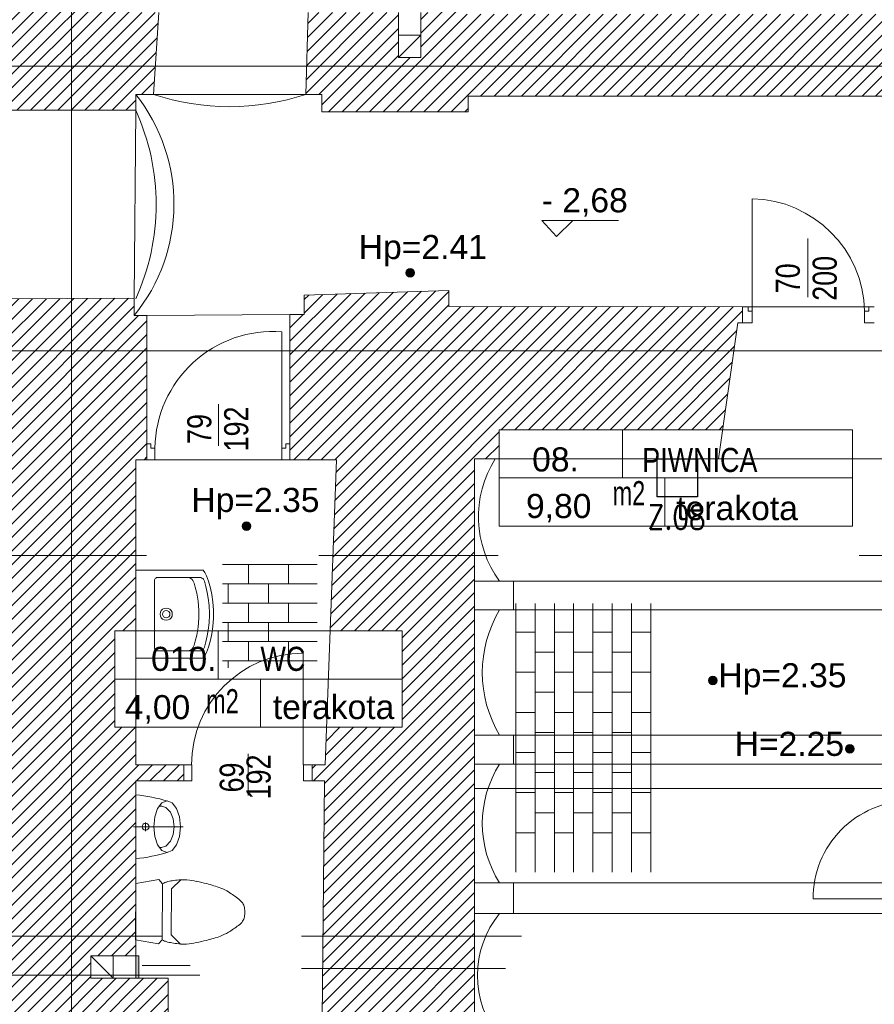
# Model space of a CAD drawing. Header units: millimetres. Extents: x -573548 to 674770, y -184010 to -47794.
# Tile 65 of 181: x 87005 to 92327, y -104324 to -98193. Entities that reach past the tile are written whole.
import ezdxf
from ezdxf.enums import TextEntityAlignment as Align

# ---------------------------------------------------------------- set-up
doc = ezdxf.new("R2010")
doc.units = ezdxf.units.MM
for name, color, linetype, lineweight in [('A.02 RZUT PIWNICY_is$0$A-DRZWI_Nr_pióra__9', 8, 'Continuous', 9), ('A.02 RZUT PIWNICY_is$0$A-OPISY-2_Nr_pióra__2', 8, 'Continuous', 9), ('A.02 RZUT PIWNICY_is$0$A-OPISY-3_Nr_pióra__6', 8, 'Continuous', 9), ('A.02 RZUT PIWNICY_is$0$A-WYSOKOSCI_Nr_pióra__7', 8, 'Continuous', 9), ('A.02 RZUT PIWNICY_is$0$DEFPOINTS_Nr_pióra__250', 8, 'Continuous', 9), ('A.02 RZUT PIWNICY_is$0$DEFPOINTS_Nr_pióra__7', 8, 'Continuous', 9), ('A.02 RZUT PIWNICY_is$0$DIM MALY_Nr_pióra__8', 8, 'Continuous', 9), ('A.02 RZUT PIWNICY_is$0$DRZWI_Nr_pióra__41', 8, 'Continuous', 9), ('A.02 RZUT PIWNICY_is$0$HATCH_Nr_pióra__18', 8, 'Continuous', 9), ('A.02 RZUT PIWNICY_is$0$Koty_Nr_pióra__1', 8, 'Continuous', 9), ('A.02 RZUT PIWNICY_is$0$Koty_Nr_pióra__61', 8, 'Continuous', 9), ('A.02 RZUT PIWNICY_is$0$linia nadproza_Nr_pióra__1', 8, 'Continuous', 9), ('A.02 RZUT PIWNICY_is$0$meble_Nr_pióra__9', 8, 'Continuous', 9), ('A.02 RZUT PIWNICY_is$0$opisy inne_Nr_pióra__1', 8, 'Continuous', 9), ('A.02 RZUT PIWNICY_is$0$podciagi_Nr_pióra__1', 8, 'Continuous', 9), ('A.02 RZUT PIWNICY_is$0$POSADZKI_Nr_pióra__1', 8, 'Continuous', 9), ('A.02 RZUT PIWNICY_is$0$POSADZKI_Nr_pióra__18', 8, 'Continuous', 9), ('A.02 RZUT PIWNICY_is$0$strop_cieniej_Nr_pióra__1', 8, 'Continuous', 9), ('A.02 RZUT PIWNICY_is$0$strop_Nr_pióra__1', 8, 'Continuous', 9), ('A.02 RZUT PIWNICY_is$0$Structural - Bearing_Nr_pióra__1', 8, 'Continuous', 9), ('A.02 RZUT PIWNICY_is$0$Structural - Bearing_Nr_pióra__21', 8, 'Continuous', 9), ('A.02 RZUT PIWNICY_is$0$Structural - Grid', 8, 'Continuous', 9), ('A.02 RZUT PIWNICY_is$0$Structural - Grid_Nr_pióra__17', 8, 'Continuous', 9), ('A.02 RZUT PIWNICY_is$0$WYCIĄG_Nr_pióra__1', 8, 'Continuous', 9), ('BMS_URZĄDZENIA', 30, 'Continuous', 30)]:
    doc.layers.add(name, color=color, linetype=linetype, lineweight=lineweight)
doc.styles.add('A.02 RZUT PIWNICY_is$0$STYL_AUTOMATYCZNY_1', font='arial.ttf')
doc.styles.add('A.02 RZUT PIWNICY_is$0$STYL_AUTOMATYCZNY_4', font='arial.ttf', dxfattribs={"width": 0.8})
doc.styles.add('A.02 RZUT PIWNICY_is$0$STYL_AUTOMATYCZNY_5', font='arial.ttf', dxfattribs={"width": 0.7})
doc.styles.add('SIMPLEX-10', font='simplex.shx', dxfattribs={"width": 0.8, "height": 10})
pattern_1 = [(45, (0, 0), (-42.426407, 42.426407), [])]

# ---------------------------------------------------------------- blocks, each defined once
blk = doc.blocks.new('A.02 RZUT PIWNICY_is$0$Standardowy znacznik osi_2')
at = {"layer": 'A.02 RZUT PIWNICY_is$0$Structural - Grid_Nr_pióra__17'}
blk.add_line((1000, 0), (17853.1, 0), dxfattribs=at)
at = {"layer": 'A.02 RZUT PIWNICY_is$0$Structural - Grid_Nr_pióra__17', "style": 'A.02 RZUT PIWNICY_is$0$STYL_AUTOMATYCZNY_1'}
for tag, p in [('AC_MarkerText_1_0', (5, -80)), ('AC_MarkerText_1_1', (19358.1, -80))]:
    blk.add_attdef(tag, text='', height=350, rotation=270, dxfattribs=at).set_placement(p, align=Align.TOP_CENTER)
blk = doc.blocks.new('A.02 RZUT PIWNICY_is$0$Standardowy znacznik osi_3')
at = {"layer": 'A.02 RZUT PIWNICY_is$0$Structural - Grid_Nr_pióra__17'}
blk.add_line((2962.2, 0), (40906.6, 0), dxfattribs=at)
at = {"layer": 'A.02 RZUT PIWNICY_is$0$Structural - Grid_Nr_pióra__17', "style": 'A.02 RZUT PIWNICY_is$0$STYL_AUTOMATYCZNY_1'}
for tag, p in [('AC_MarkerText_1_0', (-250, -335)), ('AC_MarkerText_1_1', (44118.7, -335))]:
    blk.add_attdef(tag, text='', height=350, rotation=180, dxfattribs=at).set_placement(p, align=Align.TOP_CENTER)
blk = doc.blocks.new('A.02 RZUT PIWNICY_is$0$Standardowy znacznik osi_4')
at = {"layer": 'A.02 RZUT PIWNICY_is$0$Structural - Grid_Nr_pióra__17'}
blk.add_line((1000, 0), (42868.7, 0), dxfattribs=at)
at = {"layer": 'A.02 RZUT PIWNICY_is$0$Structural - Grid_Nr_pióra__17', "style": 'A.02 RZUT PIWNICY_is$0$STYL_AUTOMATYCZNY_1'}
for tag, p in [('AC_MarkerText_1_0', (-250, -335)), ('AC_MarkerText_1_1', (44118.7, -335))]:
    blk.add_attdef(tag, text='', height=350, rotation=180, dxfattribs=at).set_placement(p, align=Align.TOP_CENTER)
blk = doc.blocks.new('A.02 RZUT PIWNICY_is')
at = {"layer": 'A.02 RZUT PIWNICY_is$0$A-WYSOKOSCI_Nr_pióra__7'}
for points in [[(90032.9, -99768.5, 1), (89979.5, -99768.5, 1)], [(89014.7, -101346.4, 1), (88961.3, -101346.4, 1)], [(91918.2, -102307.8, 1), (91864.8, -102307.8, 1)], [(92771.6, -102733.8, 1), (92718.2, -102733.8, 1)]]:
    blk.add_hatch(color=256, dxfattribs=at).paths.add_polyline_path(points)
at = {"layer": 'A.02 RZUT PIWNICY_is$0$HATCH_Nr_pióra__18'}
h = blk.add_hatch(dxfattribs=at)
h.set_pattern_fill('Common_Brick_0001', color=256, style=0, pattern_type=2)
h.set_pattern_definition(pattern_1)
h.paths.add_polyline_path([(80206.7, -101287.8), (82317.3, -101287.8), (82317.3, -102137.8), (82734.7, -102137.9), (83067.7, -102085.5), (83067.7, -102058.3), (83067.7, -101303.1), (84554.4, -101302.8), (84547.7, -100943.1), (85547.7, -100943.1), (85547.7, -101303.1), (86317, -101302.8, 0.000082), (86317.7, -101303), (86327.3, -100636.4), (86327.3, -100533.1), (82257.3, -100533.1), (80967.3, -100533.1), (80967.3, -99531.1), (85307.3, -99531.1), (85307.3, -99671.1), (85757.3, -99671.1), (85757.1, -98975.4), (85497.3, -98975.4), (85497.3, -99095.4), (85437.3, -99095.4), (85437.3, -99215.4), (85247.3, -99215.4), (85247.3, -99406.1), (84077.3, -99419), (84077.3, -99259), (82357.3, -99266.1), (82357.3, -98196.1), (85407.3, -98196.1), (85408.8, -98267.6), (85757.1, -98266.4), (85757.3, -98151.2), (87457.3, -98131.1), (87457.3, -98756.1), (88297.3, -98756.1), (88297.3, -98658.1), (88407.4, -98658.1), (88442.4, -98148.1), (88332.4, -98148.1), (88302.4, -97208.1), (87462.3, -97197.8), (87462.3, -97377.8), (81532.9, -97377.8), (81532.9, -96587.8), (81182.9, -96537.7), (80732.9, -96537.8), (80732.9, -96574.1), (80732.9, -97397.8), (80206.7, -97397.8)])
h = blk.add_hatch(dxfattribs=at)
h.set_pattern_fill('Common_Brick_0001', color=256, style=0, pattern_type=2)
h.set_pattern_definition(pattern_1)
h.paths.add_polyline_path([(90073.4, -98148.1), (90073.4, -98428.1), (89933.4, -98428.1), (89933.4, -98161.4), (89933.4, -98148.1), (89372.3, -98148.1), (89357.3, -98658.1), (89457.3, -98658.1), (89457.3, -98766.1), (90367.3, -98766.1), (90367.3, -98668.1), (94952.3, -98668.1), (94952.3, -98158.1), (90332.4, -98158.1), (90332.4, -97048.1), (90202.4, -97048.1), (90202.4, -98148.1)])
h = blk.add_hatch(dxfattribs=at)
h.set_pattern_fill('Common_Brick_0001', color=256, style=0, pattern_type=2)
h.set_pattern_definition(pattern_1)
h.paths.add_polyline_path([(89197.1, -104413.1), (89177.3, -105255.8), (89177.3, -105405.8), (89177.3, -105471.8), (89177.3, -105578.2), (90487.3, -105578.2), (90487.3, -105471.9), (90487.3, -105255.8), (90407.3, -104600.2), (90407.3, -104100.2), (90407.3, -103900.2), (90407.3, -101528.1), (90407.3, -100928.1), (90560.7, -100928.1), (90560.7, -100745.8), (91953, -100745.8), (92047.3, -100080.1), (92076.9, -100080.1), (92076.9, -99980.1), (90247.3, -99978.1), (90247.3, -99878.1), (89347.3, -99908.1), (89347.3, -100028.1), (89257.3, -100028.1), (89257.3, -100933.1), (89547.3, -100933.1), (89525.3, -101528.1), (89508, -101998.7), (89956.3, -101998.7), (89956.3, -102598.7), (89485.9, -102598.7), (89477.3, -102833.1), (89397.3, -102833.1), (89397.3, -102933.1), (89473.6, -102933.1), (89464.1, -103900.2), (89462.1, -104100.2), (89459, -104413.1), (89459, -104413.2)])
h = blk.add_hatch(dxfattribs=at)
h.set_pattern_fill('Common_Brick_0001', color=256, style=0, pattern_type=2)
h.set_pattern_definition(pattern_1)
h.paths.add_polyline_path([(83067.7, -103608.9), (82317.3, -103497.8), (82317.3, -104248.9), (82317.3, -105167.4), (84022, -105167.4), (87437.6, -105167.4), (87437.6, -105578.2), (88697.3, -105578.6), (88697.3, -105471.8), (88697.3, -105405.8), (88697.3, -105255.8), (88498.5, -104413.2), (88498.5, -104161.5), (88017.3, -104161.5), (88017.3, -104142.1), (88017.3, -104021.5), (88297.3, -104021.5), (88297.3, -103922.3), (88295.4, -103921.9), (88295.5, -103900.2), (88297.3, -103587.6), (88297.3, -103218.2), (88297.3, -102933.1), (88597.3, -102933.1), (88597.3, -102833.1), (88297.3, -102833.1), (88297.3, -102598.7), (88168.2, -102598.7), (88168.2, -101998.7), (88297.3, -101998.7), (88297.3, -101528.1), (88297.3, -100933.1), (88367.3, -100933.1), (88367.3, -100833.1), (88367.3, -100035.4), (88287.3, -100035.4), (88287.3, -99926.6), (87457.3, -99931.6), (87457.3, -100533.1), (87217.3, -100533.1), (87217.3, -100633.1), (87317.7, -100633.1), (87347.7, -101303.1), (87477.7, -101303.1), (87477.7, -101528.1), (87477.7, -103900.2), (87477.7, -104142.1), (87477.7, -104262), (87477.7, -104415.3), (86557.7, -104415.3), (86557.7, -104402.9), (86347.7, -104402.9), (86347.7, -104415.3), (85407.7, -104415.3), (85407.7, -104402.9), (85197.7, -104402.9), (85197.7, -104415.3), (84277.7, -104415.3), (84277.7, -104402.9), (84067.7, -104402.9), (84067.7, -104415.3), (83067.7, -104415.3), (83067.7, -104273.6)])
at = {"layer": 'A.02 RZUT PIWNICY_is$0$WYCIĄG_Nr_pióra__1'}
blk.add_hatch(color=256, dxfattribs=at).paths.add_polyline_path([(88317.3, -104021.5), (88297.3, -104021.5), (88297.3, -104161.5), (88317.3, -104161.5)])
at = {"layer": 'A.02 RZUT PIWNICY_is$0$A-DRZWI_Nr_pióra__9'}
for p, q in [((92482.4, -99920.1), (92482.4, -99554.1)), ((88812.3, -100846.5), (88812.3, -100586.2)), ((88997.3, -103023.8), (88997.3, -102763.5))]:
    blk.add_line(p, q, dxfattribs=at)
for points in [[(92137.3, -100007.2), (92137.5, -99307.2, -0.400852), (92837.3, -100007.1)], [(89207.3, -100860.1), (89207, -100135.7, 0.43164), (88417.3, -100860.1)], [(89340.3, -102833), (89340.1, -102137.3, 0.414105), (88644.6, -102833)], [(93118.8, -103668.1), (92516.9, -103668.1, -0.416817), (93118.8, -103058.1)]]:
    blk.add_lwpolyline(points, format="xyb", dxfattribs=at)
at = {"layer": 'A.02 RZUT PIWNICY_is$0$A-OPISY-3_Nr_pióra__6'}
for p, q in [((91328.6, -100745.8), (91328.6, -101045.9)), ((90560.7, -101045.9), (92760.7, -101045.9)), ((91592.3, -101045.9), (91592.3, -101345.9)), ((88810.8, -101998.7), (88810.8, -102298.7)), ((88168.2, -102298.7), (89956.3, -102298.7)), ((89074.4, -102298.7), (89074.4, -102598.7))]:
    blk.add_line(p, q, dxfattribs=at)
for points in [[(90560.7, -101345.9), (90560.7, -100745.8), (92760.7, -100745.8), (92760.7, -101345.9)], [(88168.2, -102598.7), (88168.2, -101998.7), (89956.3, -101998.7), (89956.3, -102598.7)]]:
    blk.add_lwpolyline(points, close=True, dxfattribs=at)
at = {"layer": 'A.02 RZUT PIWNICY_is$0$A-WYSOKOSCI_Nr_pióra__7'}
for centre in [(90006.2, -99768.5), (88988, -101346.4), (91891.5, -102307.8), (92744.9, -102733.8)]:
    blk.add_circle(centre, 26.7, dxfattribs=at)
at = {"layer": 'A.02 RZUT PIWNICY_is$0$DEFPOINTS_Nr_pióra__250'}
blk.add_lwpolyline([(88283.3, -103218.2), (88593.2, -103218.2)], dxfattribs=at)
at = {"layer": 'A.02 RZUT PIWNICY_is$0$DEFPOINTS_Nr_pióra__7'}
blk.add_lwpolyline([(88358.4, -103191.4), (88358.4, -103244.8)], dxfattribs=at)
at = {"layer": 'A.02 RZUT PIWNICY_is$0$DIM MALY_Nr_pióra__8'}
for p, q in [((87412.7, -101528.1), (88365.5, -101528.1)), ((89436.9, -101528.1), (90555.2, -101528.1)), ((92803.9, -101528.1), (93399.4, -101528.1)), ((93502.1, -102979.9), (90407.3, -102979.9)), ((87477.7, -103900.2), (88465.2, -103900.2)), ((89329.8, -103900.2), (90700.7, -103900.2)), ((89329.3, -104100.2), (90601, -104100.2)), ((87372.7, -104142.1), (88696.7, -104142.1))]:
    blk.add_line(p, q, dxfattribs=at)
for points in [[(88496.4, -103058.9, 0.050616), (88297.3, -103019.4)], [(88297.3, -103019.4), (88297.3, -103417, 0.050616), (88496.4, -103377.5)]]:
    blk.add_lwpolyline(points, format="xyb", dxfattribs=at)
blk.add_lwpolyline([(88492.9, -103057.9), (88461, -103070.3), (88433.9, -103104.9), (88415.9, -103156.9), (88409.5, -103218.2), (88415.9, -103279.4), (88433.9, -103331.5), (88461, -103366.1), (88492.9, -103378.4), (88524.8, -103366.1), (88551.9, -103331.5), (88569.9, -103279.4), (88576.3, -103218.2), (88569.9, -103156.9), (88551.9, -103104.9), (88524.8, -103070.3)], close=True, dxfattribs=at)
blk.add_lwpolyline([(88442.7, -103346.3), (88444.7, -103346.5), (88458.3, -103347.3), (88485.1, -103338.4), (88513.4, -103308.6), (88531.1, -103266.6), (88537.7, -103218.2), (88531.1, -103169.8), (88513.4, -103127.7), (88485.2, -103098), (88460.3, -103089.7), (88446.8, -103089.7), (88444.7, -103089.9), (88442.7, -103090.1)], dxfattribs=at)
blk.add_circle((88358.4, -103218.2), 21.4, dxfattribs=at)
at = {"layer": 'A.02 RZUT PIWNICY_is$0$DRZWI_Nr_pióra__41'}
for points in [[(92077.5, -99980.1), (92111.5, -99980.1), (92111.5, -100007.1), (92137.3, -100007.1), (92137.3, -100080.1), (92077.3, -100080.1)], [(92897, -99980.1), (92863, -99980.1), (92863, -100007.1), (92837.3, -100007.1), (92837.3, -100080.1), (92897.2, -100080.1)], [(88367.3, -100833.1), (88391.3, -100833.1), (88391.3, -100860.1), (88417, -100860.1), (88417, -100933.1), (88367.3, -100933.1)], [(89257.3, -100833.1), (89233.2, -100833.1), (89233.2, -100860.1), (89207.5, -100860.1), (89207.5, -100933.1), (89257.3, -100933.1)], [(88597.3, -102933), (88647.3, -102933), (88647.3, -102833), (88597.3, -102833)], [(89393, -102933), (89343, -102933), (89343, -102833), (89393, -102833)]]:
    blk.add_lwpolyline(points, dxfattribs=at)
at = {"layer": 'A.02 RZUT PIWNICY_is$0$Koty_Nr_pióra__1'}
blk.add_lwpolyline([(91303.6, -99442.4), (90826.3, -99442.4), (90917.5, -99542), (91019.6, -99442.4)], dxfattribs=at)
at = {"layer": 'A.02 RZUT PIWNICY_is$0$linia nadproza_Nr_pióra__1'}
for p, q in [((88297.3, -98756.1), (88287.3, -99926.6)), ((91927.3, -100928.1), (92977.3, -100928.1))]:
    blk.add_line(p, q, dxfattribs=at)
at = {"layer": 'A.02 RZUT PIWNICY_is$0$meble_Nr_pióra__9'}
for p, q in [((88414.7, -101681.7), (88416, -101676.9)), ((88414.7, -101894.5), (88414.7, -101681.7)), ((88416, -101676.9), (88418.7, -101672.3)), ((88418.7, -101672.3), (88421.9, -101669.4)), ((88421.9, -101669.4), (88426.5, -101667)), ((88426.5, -101667), (88431.8, -101665.2)), ((88431.8, -101665.2), (88695.4, -101665.2)), ((88626.5, -101665.2), (88641.1, -101671.5)), ((88641.1, -101671.5), (88647.8, -101677.2)), ((88647.8, -101677.2), (88653.5, -101685.1)), ((88653.5, -101685.1), (88660.6, -101701.7)), ((88660.6, -101701.7), (88668.2, -101726.9)), ((88695.4, -101665.2), (88703.3, -101666.4)), ((88703.3, -101666.4), (88709.6, -101669.4)), ((88709.6, -101669.4), (88714.9, -101673.3)), ((88714.9, -101673.3), (88720, -101677.5)), ((88720, -101677.5), (88726, -101688.9)), ((88726, -101688.9), (88735.1, -101722.1)), ((88668.2, -101726.9), (88677.3, -101764.3)), ((88677.3, -101764.3), (88685.9, -101814)), ((88735.1, -101722.1), (88743.2, -101758.9)), ((88743.2, -101758.9), (88749.1, -101794)), ((88685.9, -101814), (88690.6, -101868.8)), ((88749.1, -101794), (88754.4, -101839.9)), ((88754.4, -101839.9), (88756.2, -101891.3)), ((88414.7, -101894.5), (88414.7, -102107.2)), ((88449.1, -101894.5), (88451, -101882.7)), ((88449.1, -101894.5), (88451, -101906.2)), ((88451, -101882.7), (88456.4, -101872.1)), ((88456.4, -101872.1), (88464.9, -101863.6)), ((88463.8, -101894.5), (88465.6, -101885.5)), ((88463.8, -101894.5), (88465.6, -101903.4)), ((88464.9, -101863.6), (88475.5, -101858.2)), ((88465.6, -101885.5), (88470.7, -101877.9)), ((88465.6, -101903.4), (88470.7, -101911)), ((88470.7, -101877.9), (88478.3, -101872.8)), ((88475.5, -101858.2), (88487.2, -101856.3)), ((88478.3, -101872.8), (88487.2, -101871)), ((88487.2, -101856.3), (88499, -101858.2)), ((88487.2, -101871), (88496.2, -101872.8)), ((88496.2, -101872.8), (88503.8, -101877.9)), ((88499, -101858.2), (88509.6, -101863.6)), ((88503.8, -101877.9), (88508.9, -101885.5)), ((88503.8, -101911), (88508.9, -101903.4)), ((88508.9, -101885.5), (88510.7, -101894.5)), ((88508.9, -101903.4), (88510.7, -101894.5)), ((88509.6, -101863.6), (88518.1, -101872.1)), ((88518.1, -101872.1), (88523.5, -101882.7)), ((88523.5, -101882.7), (88525.4, -101894.5)), ((88523.5, -101906.2), (88525.4, -101894.5)), ((88690.6, -101868.8), (88690.6, -101894.5)), ((88690.6, -101920.1), (88690.6, -101894.5)), ((88754.4, -101949), (88756.2, -101897.6)), ((88756.2, -101891.3), (88756.2, -101894.5)), ((88756.2, -101897.6), (88756.2, -101894.5)), ((88451, -101906.2), (88456.4, -101916.9)), ((88456.4, -101916.9), (88464.9, -101925.3)), ((88464.9, -101925.3), (88475.5, -101930.7)), ((88470.7, -101911), (88478.3, -101916.1)), ((88475.5, -101930.7), (88487.2, -101932.6)), ((88478.3, -101916.1), (88487.2, -101917.9)), ((88487.2, -101917.9), (88496.2, -101916.1)), ((88487.2, -101932.6), (88499, -101930.7)), ((88496.2, -101916.1), (88503.8, -101911)), ((88499, -101930.7), (88509.6, -101925.3)), ((88509.6, -101925.3), (88518.1, -101916.9)), ((88518.1, -101916.9), (88523.5, -101906.2)), ((88685.9, -101974.9), (88690.6, -101920.1)), ((88749.1, -101994.9), (88754.4, -101949)), ((88668.2, -102062), (88677.3, -102024.6)), ((88677.3, -102024.6), (88685.9, -101974.9)), ((88743.2, -102030), (88749.1, -101994.9)), ((88653.5, -102103.8), (88660.6, -102087.2)), ((88660.6, -102087.2), (88668.2, -102062)), ((88726, -102100), (88735.1, -102066.8)), ((88735.1, -102066.8), (88743.2, -102030)), ((88414.7, -102107.2), (88416, -102112.1)), ((88416, -102112.1), (88418.7, -102116.6)), ((88418.7, -102116.6), (88421.9, -102119.6)), ((88421.9, -102119.6), (88426.5, -102121.9)), ((88426.5, -102121.9), (88431.8, -102123.7)), ((88431.8, -102123.7), (88695.4, -102123.7)), ((88626.5, -102123.7), (88641.1, -102117.4)), ((88641.1, -102117.4), (88647.8, -102111.7)), ((88647.8, -102111.7), (88653.5, -102103.8)), ((88695.4, -102123.7), (88703.3, -102122.5)), ((88703.3, -102122.5), (88709.6, -102119.5)), ((88709.6, -102119.5), (88714.9, -102115.6)), ((88714.9, -102115.6), (88720, -102111.4)), ((88720, -102111.4), (88726, -102100)), ((88297.3, -103571.9), (88441, -103547.6)), ((88441, -103547.6), (88464.8, -103572.9)), ((88577.4, -103548.5), (88520.8, -103604.2)), ((88295.4, -103921.9), (88297.3, -103571.9)), ((88464.8, -103572.9), (88462.9, -103922.8)), ((88520.8, -103604.2), (88519.2, -103892.1)), ((88976.4, -103737.1), (88976.4, -103750.7)), ((88976.4, -103750.7), (88976.3, -103764.2)), ((88438.8, -103947.8), (88295.4, -103921.9)), ((88462.9, -103922.8), (88438.8, -103947.8)), ((88575.2, -103948.4), (88519.2, -103892.1))]:
    blk.add_line(p, q, dxfattribs=at)
blk.add_lwpolyline([(88782.3, -101894.5), (88781.8, -101869.8), (88777.8, -101817.7), (88770.7, -101772.1), (88762.4, -101732.4), (88750.3, -101689.5), (88738.7, -101655.4), (88728.6, -101634.2), (88718.1, -101619.5), (88306.4, -101619.5), (88301.4, -101620.1), (88298.6, -101621.9), (88297.3, -101625), (88297.3, -101894.5), (88297.3, -102163.9), (88298.6, -102167), (88301.4, -102168.8), (88306.4, -102169.5), (88718.1, -102169.5), (88728.6, -102154.7), (88738.7, -102133.5), (88750.3, -102099.4), (88762.4, -102056.5), (88770.7, -102016.8), (88777.8, -101971.2), (88781.8, -101919.1)], close=True, dxfattribs=at)
for centre, radius, start, end in [((88839.4, -104585.1), 1080.8, 108.4132, 109.46174), ((88595, -104005.5), 456.3, 97.67449, 102.26288), ((88716.1, -105004.6), 1462.7, 95.40173, 97.15053), ((88594.8, -104043.1), 495, 87.46912, 91.90107), ((88511.1, -104391.8), 849.8, 78.78379, 82.86193), ((88059.3, -106437.7), 2944.9, 76.63853, 77.90336), ((88607.5, -103853.8), 315, 113.99725, 116.92018), ((88350.9, -104977.6), 1457.8, 70.91963, 74.52858), ((88566.2, -104172.8), 629.7, 60.54039, 65.48383), ((88389.5, -104387), 904.4, 52.59047, 57.46529), ((88682.1, -103944.2), 376.7, 41.53011, 47.01576), ((88851.2, -103758.2), 129.6, 23.13213, 29.4762), ((88777, -103761.8), 201, 7.0531, 15.74944), ((88848.7, -103740.5), 132.5, 329.96275, 336.1693), ((88827.9, -103748.1), 149.3, 342.11084, 353.82701), ((88434.7, -103163.9), 836.7, 301.70766, 306.97696), ((88825.3, -103694.5), 178, 309.28491, 320.90961), ((88544.1, -103775.3), 168.3, 241.17513, 246.64783), ((87873.7, -100049.9), 3971.4, 281.63031, 282.56819), ((88466, -102856.7), 1103.4, 284.26181, 289.03036), ((88405.9, -102991.2), 1001, 294.80338, 297.91279), ((88573.3, -103689.5), 258.8, 248.24252, 252.62292), ((88712, -102881.4), 1076.9, 258.42963, 260.37338), ((88696.5, -102769.9), 1184.8, 262.01452, 264.1736), ((88597.9, -103490.5), 458.6, 267.29305, 272.07714), ((88419.2, -102446.3), 1515.1, 277.40379, 279.69087)]:
    blk.add_arc(centre, radius, start, end, dxfattribs=at)
at = {"layer": 'A.02 RZUT PIWNICY_is$0$podciagi_Nr_pióra__1'}
for centre, radius, start, end in [((87437.6, -99340.5), 1097.6, 320.72437, 38.44364), ((88882.3, -97216.9), 1517.4, 251.7597, 288.2403), ((87009.6, -99343.8), 1415.4, 335.46474, 24.53526)]:
    blk.add_arc(centre, radius, start, end, dxfattribs=at)
at = {"layer": 'A.02 RZUT PIWNICY_is$0$POSADZKI_Nr_pióra__1'}
blk.add_line((89124, -102185.7), (89124, -102228.6), dxfattribs=at)
at = {"layer": 'A.02 RZUT PIWNICY_is$0$POSADZKI_Nr_pióra__18'}
for p, q in [((89426.9, -101585.7), (88837.8, -101585.7)), ((88999, -101585.7), (88999, -101705.7)), ((89249, -101585.7), (89249, -101705.7)), ((89426.9, -101705.7), (88837.8, -101705.7)), ((88874, -101705.7), (88874, -101825.7)), ((89124, -101705.7), (89124, -101825.7)), ((89426.9, -101825.7), (88837.8, -101825.7)), ((88999, -101825.7), (88999, -101945.7)), ((89249, -101825.7), (89249, -101945.7)), ((90665, -101828.1), (90665, -103500.6)), ((90785, -101828.1), (90785, -103500.6)), ((90905, -101828.1), (90905, -103500.6)), ((91025, -101828.1), (91025, -103500.6)), ((91145, -101828.1), (91145, -103500.6)), ((91265, -101828.1), (91265, -103500.6)), ((91385, -101828.1), (91385, -103500.6)), ((91505, -101828.1), (91505, -103500.6)), ((89426.9, -101945.7), (88837.8, -101945.7)), ((88874, -101945.7), (88874, -102065.7)), ((89124, -101945.7), (89124, -102065.7)), ((90665, -102006), (90785, -102006)), ((90905, -102006), (91025, -102006)), ((91145, -102006), (91265, -102006)), ((91385, -102006), (91505, -102006)), ((89426.9, -102065.7), (88837.8, -102065.7)), ((88999, -102065.7), (88999, -102185.7)), ((89249, -102065.7), (89249, -102185.7)), ((90785, -102131), (90905, -102131)), ((91025, -102131), (91145, -102131)), ((91265, -102131), (91385, -102131)), ((89426.9, -102185.7), (88837.8, -102185.7)), ((88874, -102185.7), (88874, -102228.6)), ((90665, -102256), (90785, -102256)), ((90905, -102256), (91025, -102256)), ((91145, -102256), (91265, -102256)), ((91385, -102256), (91505, -102256)), ((90785, -102381), (90905, -102381)), ((91025, -102381), (91145, -102381)), ((91265, -102381), (91385, -102381)), ((90665, -102506), (90785, -102506)), ((90905, -102506), (91025, -102506)), ((91145, -102506), (91265, -102506)), ((91385, -102506), (91505, -102506)), ((90785, -102631), (90905, -102631)), ((91025, -102631), (91145, -102631)), ((91265, -102631), (91385, -102631)), ((90665, -102756), (90785, -102756)), ((90905, -102756), (91025, -102756)), ((91145, -102756), (91265, -102756)), ((91385, -102756), (91505, -102756)), ((90785, -102881), (90905, -102881)), ((91025, -102881), (91145, -102881)), ((91265, -102881), (91385, -102881)), ((90665, -103006), (90785, -103006)), ((90905, -103006), (91025, -103006)), ((91145, -103006), (91265, -103006)), ((91385, -103006), (91505, -103006)), ((90785, -103131), (90905, -103131)), ((91025, -103131), (91145, -103131)), ((91265, -103131), (91385, -103131)), ((90665, -103256), (90785, -103256)), ((90905, -103256), (91025, -103256)), ((91145, -103256), (91265, -103256)), ((91385, -103256), (91505, -103256))]:
    blk.add_line(p, q, dxfattribs=at)
at = {"layer": 'A.02 RZUT PIWNICY_is$0$strop_cieniej_Nr_pióra__1'}
for p, q in [((89357.3, -98658.1), (88407.4, -98658.1)), ((92111.5, -99980.1), (92863, -99980.1)), ((88367.3, -100035.4), (89257.3, -100028.1)), ((88367.3, -100933.1), (89257.3, -100933.1)), ((90407.3, -101688.1), (94837.3, -101688.1)), ((90407.3, -101868.1), (94837.3, -101868.1)), ((90407.3, -102648.1), (94837.3, -102648.1)), ((90407.3, -102828.1), (94837.3, -102828.1)), ((90407.3, -103568.1), (94837.3, -103568.1)), ((90407.3, -103758.1), (94837.3, -103758.1))]:
    blk.add_line(p, q, dxfattribs=at)
at = {"layer": 'A.02 RZUT PIWNICY_is$0$strop_Nr_pióra__1'}
blk.add_lwpolyline([(90563.8, -104530.1, -0.358017), (90564.1, -103758.1), (90649.4, -103758.1), (90649.4, -103568.1), (90564.1, -103568.1, -0.292831), (90564.1, -102828.1), (90649.4, -102828.1), (90649.4, -102648.1), (90564.1, -102648.1, -0.277461), (90564.1, -101868.1), (90649.4, -101868.1), (90649.4, -101688.1), (90564.1, -101688.1, -0.310778), (90536.6, -100928.1)], format="xyb", dxfattribs=at)
at = {"layer": 'A.02 RZUT PIWNICY_is$0$Structural - Bearing_Nr_pióra__1'}
for p, q in [((90073.4, -98288.1), (89933.4, -98428.1)), ((90073.4, -98288.1), (89933.4, -98288.1)), ((88157.3, -104161.5), (88017.3, -104021.5)), ((88157.3, -104161.5), (88157.3, -104021.5))]:
    blk.add_line(p, q, dxfattribs=at)
blk.add_lwpolyline([(88317.3, -104021.5), (88297.3, -104021.5), (88297.3, -104161.5), (88317.3, -104161.5)], close=True, dxfattribs=at)
blk.add_lwpolyline([(88338, -104082.4), (88488.6, -104082.4), (88636.4, -104082.4)], dxfattribs=at)
at = {"layer": 'A.02 RZUT PIWNICY_is$0$Structural - Bearing_Nr_pióra__21'}
for p, q in [((88442.4, -98148.1), (88407.4, -98658.1)), ((89372.3, -98148.1), (89357.3, -98658.1)), ((89933.4, -98148.1), (89933.4, -98428.1)), ((89933.4, -98428.1), (89933.4, -98148.1)), ((90073.4, -98428.1), (90073.4, -98148.1)), ((89933.4, -98428.1), (90073.4, -98428.1)), ((88297.3, -98756.1), (88297.3, -98658.1)), ((88297.3, -98658.1), (88407.4, -98658.1)), ((89457.3, -98658.1), (89357.3, -98658.1)), ((89457.3, -98766.1), (89457.3, -98658.1)), ((90367.3, -98668.1), (94797.3, -98668.1)), ((90367.3, -98766.1), (90367.3, -98668.1)), ((87457.3, -98756.1), (88297.3, -98756.1)), ((89457.3, -98766.1), (90367.3, -98766.1)), ((89347.3, -99908.1), (90247.3, -99878.1)), ((90247.3, -99878.1), (90247.3, -99978.1)), ((87457.3, -99931.6), (88287.3, -99926.6)), ((88287.3, -100035.4), (88287.3, -99926.6)), ((89347.3, -99908.1), (89347.3, -100028.1)), ((90247.3, -99978.1), (92076.9, -99980.1)), ((92076.9, -100080.1), (92076.9, -99980.1)), ((88287.3, -100035.4), (88367.3, -100035.4)), ((88367.3, -100035.4), (88367.3, -100833.1)), ((89257.3, -100028.1), (89257.3, -100933.1)), ((89257.3, -100028.1), (89347.3, -100028.1)), ((91927.3, -100928.1), (92047.3, -100080.1)), ((92076.9, -100080.1), (92047.3, -100080.1)), ((88367.3, -100833.1), (88367.3, -100933.1)), ((88297.3, -100933.1), (88367.3, -100933.1)), ((88297.3, -102833.1), (88297.3, -100933.1)), ((89257.3, -100933.1), (89547.3, -100933.1)), ((89477.3, -102833.1), (89547.3, -100933.1)), ((90407.3, -104600.2), (90407.3, -100928.1)), ((90407.3, -100928.1), (91927.3, -100928.1)), ((88297.3, -102833.1), (88597.3, -102833.1)), ((88597.3, -102933.1), (88597.3, -102833.1)), ((89397.3, -102933.1), (89397.3, -102833.1)), ((89397.3, -102833.1), (89477.3, -102833.1)), ((88297.3, -102933.1), (88597.3, -102933.1)), ((88297.3, -104021.5), (88297.3, -102933.1)), ((89397.3, -102933.1), (89473.6, -102933.1)), ((89459, -104413.1), (89473.6, -102933.1)), ((88297.3, -104021.5), (88017.3, -104021.5)), ((88017.3, -104021.5), (88017.3, -104161.5)), ((88017.3, -104161.5), (88498.5, -104161.5)), ((88498.5, -104413.2), (88498.5, -104161.5))]:
    blk.add_line(p, q, dxfattribs=at)
at = {"layer": 'A.02 RZUT PIWNICY_is$0$Structural - Grid', "zscale": 1000}
for name, p, rotation in [('A.02 RZUT PIWNICY_is$0$Standardowy znacznik osi_2', (87897.3, -108395.1), 90), ('A.02 RZUT PIWNICY_is$0$Standardowy znacznik osi_4', (121683.4, -98482.5), 180), ('A.02 RZUT PIWNICY_is$0$Standardowy znacznik osi_3', (121683.4, -100254.9), 180)]:
    blk.add_blockref(name, p, dxfattribs=dict(at, rotation=rotation))
at = {"layer": 'A.02 RZUT PIWNICY_is$0$A-OPISY-2_Nr_pióra__2', "char_height": 150}
for s, insert, attachment_point, style in [('\\A1;{\\pql;\\fArial|b0|i0|c238|p0;\\W1.000000;08.}', (90766.3, -101007.9), 7, 'A.02 RZUT PIWNICY_is$0$STYL_AUTOMATYCZNY_1'), ('\\A1;{\\pql;\\fArial|b0|i0|c238|p0;\\W0.800000;PIWNICA}', (91452.3, -101011.2), 7, 'A.02 RZUT PIWNICY_is$0$STYL_AUTOMATYCZNY_4'), ('\\A1;{\\pql;\\fArial|b0|i0|c238|p0;\\W0.700000;m2}', (91267.1, -101065.9), 1, 'A.02 RZUT PIWNICY_is$0$STYL_AUTOMATYCZNY_5'), ('\\A1;{\\pql;\\fArial|b0|i0|c238|p0;\\W1.000000;terakota}', (91664.3, -101311.1), 7, 'A.02 RZUT PIWNICY_is$0$STYL_AUTOMATYCZNY_1'), ('\\A1;{\\pql;\\fArial|b0|i0|c238|p0;\\W1.000000;9,80}', (90728, -101323.6), 7, 'A.02 RZUT PIWNICY_is$0$STYL_AUTOMATYCZNY_1'), ('\\A1;{\\pql;\\fArial|b0|i0|c238|p0;\\W1.000000;010.}', (88392.9, -102249.8), 7, 'A.02 RZUT PIWNICY_is$0$STYL_AUTOMATYCZNY_1'), ('\\A1;{\\pql;\\fArial|b0|i0|c238|p0;\\W0.800000;WC}', (89074.4, -102249.8), 7, 'A.02 RZUT PIWNICY_is$0$STYL_AUTOMATYCZNY_4'), ('\\A1;{\\pql;\\fArial|b0|i0|c238|p0;\\W0.700000;m2}', (88735.6, -102361.2), 1, 'A.02 RZUT PIWNICY_is$0$STYL_AUTOMATYCZNY_5'), ('\\A1;{\\pql;\\fArial|b0|i0|c238|p0;\\W1.000000;terakota}', (89151.2, -102549.7), 7, 'A.02 RZUT PIWNICY_is$0$STYL_AUTOMATYCZNY_1'), ('\\A1;{\\pql;\\fArial|b0|i0|c238|p0;\\W1.000000;4,00}', (88229.2, -102576.4), 7, 'A.02 RZUT PIWNICY_is$0$STYL_AUTOMATYCZNY_1')]:
    blk.add_mtext(s, dxfattribs=dict(at, insert=insert, attachment_point=attachment_point, style=style))
at = {"layer": 'A.02 RZUT PIWNICY_is$0$A-WYSOKOSCI_Nr_pióra__7', "char_height": 150, "style": 'A.02 RZUT PIWNICY_is$0$STYL_AUTOMATYCZNY_1'}
for s, insert, attachment_point in [('\\A1;{\\pqc;\\fArial|b0|i0|c238|p0;\\W1.000000;Hp=2.41}', (90085.4, -99630.6), 5), ('\\A1;{\\pql;\\fArial|b0|i0|c238|p0;\\W1.000000;Hp=2.35}', (88644.1, -101303.3), 7), ('\\A1;{\\pqc;\\fArial|b0|i0|c238|p0;\\W1.000000;Hp=2.35}', (92325.3, -102297.4), 5), ('\\A1;{\\pql;\\fArial|b0|i0|c238|p0;\\W1.000000;H=2.25}', (92027.5, -102779.2), 7)]:
    blk.add_mtext(s, dxfattribs=dict(at, insert=insert, attachment_point=attachment_point))
at = {"layer": 'A.02 RZUT PIWNICY_is$0$Koty_Nr_pióra__61', "insert": (90826.2, -99419.9), "char_height": 150, "attachment_point": 7, "style": 'A.02 RZUT PIWNICY_is$0$STYL_AUTOMATYCZNY_1'}
blk.add_mtext('\\A1;{\\pql;\\fArial|b0|i0|c238|p0;\\W1.000000;- 2,68}', dxfattribs=at)
at = {"layer": 'A.02 RZUT PIWNICY_is$0$opisy inne_Nr_pióra__1', "char_height": 150, "rotation": 90, "style": 'A.02 RZUT PIWNICY_is$0$STYL_AUTOMATYCZNY_4'}
for s, insert, attachment_point in [('\\A1;{\\pqc;\\fArial|b0|i0|c238|p0;\\W0.800000;200}', (92589.6, -99803.1), 5), ('\\A1;{\\pqc;\\fArial|b0|i0|c238|p0;\\W0.800000;70}', (92359.8, -99803.1), 5), ('\\A1;{\\pqc;\\fArial|b0|i0|c238|p0;\\W0.800000;192}', (88924.3, -100741.2), 5), ('\\A1;{\\pqc;\\fArial|b0|i0|c238|p0;\\W0.800000;79}', (88694.5, -100741.2), 5), ('\\A1;{\\pql;\\fArial|b0|i0|c238|p0;\\W0.800000;192}', (89139.5, -103047.9), 7), ('\\A1;{\\pql;\\fArial|b0|i0|c238|p0;\\W0.800000;69}', (88972.3, -103004.9), 7)]:
    blk.add_mtext(s, dxfattribs=dict(at, insert=insert, attachment_point=attachment_point))

msp = doc.modelspace()

# ---------------------------------------------------------------- linework, layer by layer
at = {"layer": 'BMS_URZĄDZENIA'}
msp.add_lwpolyline([(90973.938, -100928.084), (91225.203, -100928.084), (91225.203, -101162.998), (90973.938, -101162.998)], close=True, dxfattribs=at)

# ---------------------------------------------------------------- block references
at = {"ltscale": 10}
msp.add_blockref('A.02 RZUT PIWNICY_is', (-570.227, 0), dxfattribs=at)

# ---------------------------------------------------------------- texts
at = {"layer": 'BMS_URZĄDZENIA', "lineweight": 30, "insert": (91096.076, -101290.606), "char_height": 150, "width": 609.56559, "attachment_point": 5, "style": 'SIMPLEX-10'}
msp.add_mtext('Z.08', dxfattribs=at)

doc.saveas('drawing.dxf')
